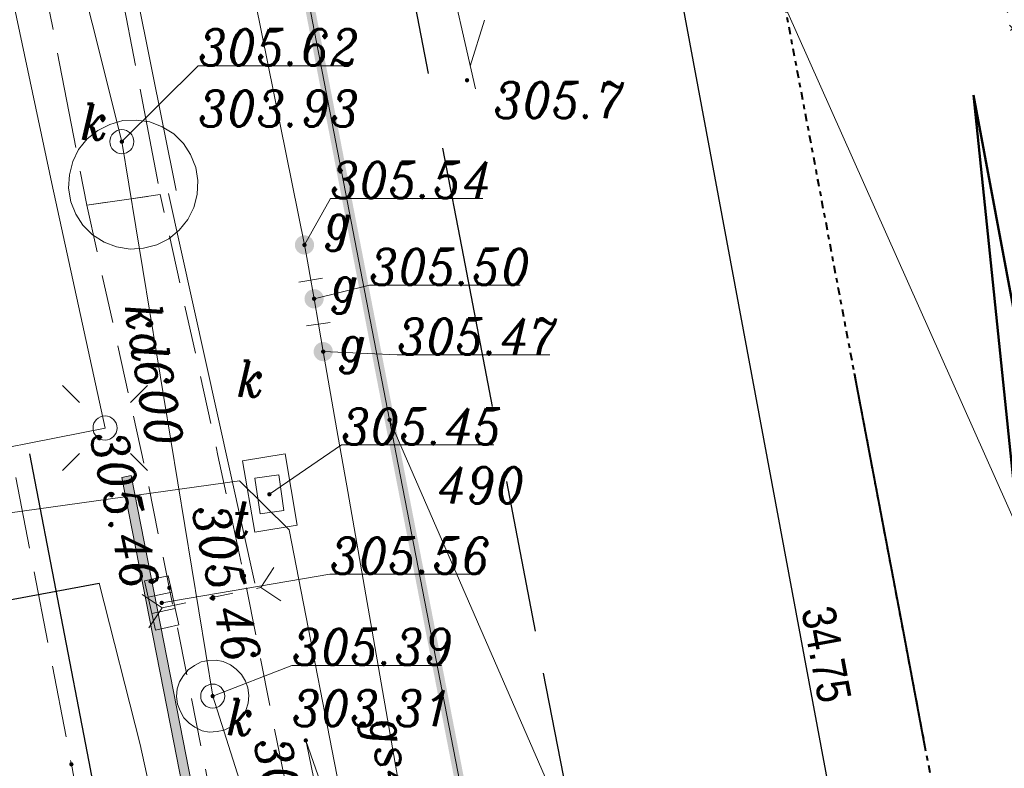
# Model space of a CAD drawing. Extents: x 779 to 3668, y -1329 to 9570.
# Tile 84 of 106: x 2159 to 2179, y -273 to -258. Entities that reach past the tile are written whole.
import ezdxf

# ---------------------------------------------------------------- set-up
doc = ezdxf.new("R2010")
doc.units = 0
for name, pattern in [('1.5_0.5', [2, 1.5, -0.5]), ('BUBZ01-500', [1.75, 1.25, -0.5]), ('CENTER2', [1.125, 0.75, -0.125, 0.125, -0.125]), ('CIĄGłA', [0]), ('DGN Style 4', [0.3202, 0.16, -0.08, 0.0002, -0.08]), ('HIDDEN2', [4.7625, 3.175, -1.5875]), ('ib05_500', [1, 0.5, -0.5]), ('mz1.0_0.5', [1.5, 1, -0.5]), ('mz2.0_0.5', [2.5, 2, -0.5])]:
    doc.linetypes.add(name, pattern=pattern)
for name, color, linetype, lineweight in [('203-punkt graniczny', 7, 'Continuous', 0), ('203-punkt graniczny-Atr103', 7, 'Continuous', 0), ('219-działka ewidencyjna', 7, 'Continuous', 0), ('AGP1_granica_opracow', 7, 'Continuous', 15), ('AGP1_HATCH', 7, 'Continuous', 5), ('BUBZ01', 7, 'Continuous', 0), ('chodnik (powierzchnia)', 7, 'Continuous', 0), ('chodnik (powierzchnia) - ob. projektowany', 7, 'Continuous', 0), ('ekran akustyczny (linia)', 7, 'Continuous', 0), ('jezdnia (powierzchnia)', 7, 'Continuous', 0), ('kanał technologiczny (linia)', 7, 'Continuous', 0), ('komora podziemna - przewód kanalizacyjny (powierzchnia)-SK', 7, 'Continuous', 0), ('komora podziemna - przewód telekomunikacyjny (powierzchnia)-ST', 7, 'Continuous', 0), ('kratka ściekowa (punkt)-SK', 7, 'Continuous', 0), ('krawężnik (linia)', 7, 'Continuous', 0), ('latarnia (punkt)', 7, 'Continuous', 0), ('MPZP', 7, 'Continuous', 0), ('odwodnienie liniowe (linia)-SK', 7, 'Continuous', 0), ('odwodnienie liniowe (linia)-SK-Atr17', 7, 'Continuous', 0), ('przepust (linia)', 7, 'Continuous', 0), ('przepust (linia) - symbol', 7, 'Continuous', 0), ('przewód elektroenergetyczny (linia)-SEPOD', 7, 'Continuous', 0), ('przewód gazowy (linia)-SG', 7, 'Continuous', 0), ('przewód gazowy (linia)-SG-Atr1', 7, 'Continuous', 0), ('przewód kanalizacyjny (linia)-SK', 7, 'Continuous', 0), ('przewód kanalizacyjny (linia)-SK-Atr1', 7, 'Continuous', 0), ('punkt o określonej wysokości (sieć gazowa)-SG', 7, 'Continuous', 0), ('punkt o określonej wysokości (sieć gazowa)-SG-Atr2', 7, 'Continuous', 0), ('punkt o określonej wysokości (sieć kanalizacyjna)-SK', 7, 'Continuous', 0), ('punkt o określonej wysokości (sieć kanalizacyjna)-SK - ob. w budowie', 7, 'Continuous', 0), ('punkt o określonej wysokości (sieć kanalizacyjna)-SK - ob. w budowie-Atr2', 7, 'Continuous', 0), ('punkt o określonej wysokości (sieć kanalizacyjna)-SK - ob. w budowie-Atr3', 7, 'Continuous', 0), ('punkt o określonej wysokości (sieć kanalizacyjna)-SK-Atr2', 7, 'Continuous', 0), ('punkt o określonej wysokości (sieć kanalizacyjna)-SK-Atr3', 7, 'Continuous', 0), ('punkt o określonej wysokości (sieć telekomunikacyjna)-ST', 7, 'Continuous', 0), ('punkt o określonej wysokości (sieć telekomunikacyjna)-ST-Atr2', 7, 'Continuous', 0), ('punkt wysokościowy sztuczny', 7, 'Continuous', 0), ('punkt zmiany cech lub źródła danych o położeniu przewodu (sieć gazowa)-SG', 7, 'Continuous', 0), ('RTPW01', 253, 'Continuous', 0), ('RTPW02', 7, 'Continuous', 0), ('rura ochronna - przewód elektroenergetyczny (linia)-SE', 7, 'Continuous', 0), ('SUPT01', 7, 'Continuous', 0), ('właz okrągły - siec kanalizacyjna (punkt)-SK', 7, 'Continuous', 0), ('właz okrągły - siec kanalizacyjna (punkt)-SK-Atr17', 7, 'Continuous', 0), ('właz prostokątny - siec telekomunikacyjna (punkt)-STPOD', 7, 'Continuous', 0), ('właz prostokątny - siec telekomunikacyjna (punkt)-STPOD-Atr17', 7, 'Continuous', 0), ('zasuwa - siec gazowa (punkt)-SG', 7, 'Continuous', 0), ('zasuwa - siec gazowa (punkt)-SG-Atr17', 7, 'Continuous', 0), ('zz-legenda', 7, 'Continuous', 13), ('zz-skarpy', 92, 'Continuous', 50), ('zz-wypełnienie-chodniki', 142, 'Continuous', 5)]:
    doc.layers.add(name, color=color, linetype=linetype, lineweight=lineweight)
doc.styles.add('ARIAL', font='ARIALN.TTF')
doc.styles.get("Standard").update_dxf_attribs({"font": 'arial.ttf'})
doc.styles.add('Style-ITALIC_1250', font='ITALIC_1250.shx')
doc.dimstyles.new('z1do1', dxfattribs={"dimtxt": 0.7, "dimasz": 0.4, "dimexe": 0.5, "dimexo": 0.5, "dimgap": 0.1, "dimtad": 1, "dimrnd": 0.05, "dimzin": 0, "dimdsep": 46, "dimtxsty": 'ARIAL', "dimcen": 0.09, "dimazin": 0, "dimtfac": 1, "dimtofl": 0, "dimtmove": 0, "dimatfit": 3, "dimfxl": 1, "dimtolj": 1, "dimtzin": 0, "dimarcsym": 0})

# ---------------------------------------------------------------- blocks, each defined once
blk = doc.blocks.new('203')
at = {"linetype": 'Continuous', "lineweight": -2, "ltscale": 10}
h = blk.add_hatch(color=0, dxfattribs=at)
edge = h.paths.add_edge_path()
edge.add_arc((0, 0), 0.45, 0, 360)
blk = doc.blocks.new('US05')
at = {"color": 0, "linetype": 'Continuous', "lineweight": 13, "ltscale": 10}
for p, q in [((-5.25, -2.5), (-5.25, 2.5)), ((-5.25, 2.5), (-1.75, 2.5)), ((-1.75, -2.5), (-1.75, 2.5)), ((-1.75, 2.5), (1.75, 2.5)), ((1.75, -2.5), (1.75, 2.5)), ((1.75, 2.5), (5.25, 2.5)), ((5.25, -2.5), (5.25, 2.5)), ((-5.25, -2.5), (-1.75, -2.5)), ((-1.75, -2.5), (1.75, -2.5)), ((1.75, -2.5), (5.25, -2.5))]:
    blk.add_line(p, q, dxfattribs=at)
blk = doc.blocks.new('PW01_1')
at = {"linetype": 'Continuous', "lineweight": 13, "ltscale": 10}
h = blk.add_hatch(color=0, dxfattribs=at)
edge = h.paths.add_edge_path()
edge.add_arc((0, 0), 0.45, 0, 360)
blk = doc.blocks.new('IB05')
at = {"color": 0, "linetype": 'Continuous', "lineweight": -2, "ltscale": 10}
for q in [(3.54, 3.54), (3.54, -3.54)]:
    blk.add_line((0, 0), q, dxfattribs=at)
blk = doc.blocks.new('US22')
at = {"color": 0, "linetype": 'Continuous', "lineweight": -2, "ltscale": 10}
blk.add_circle((0, 0), 2.5, dxfattribs=at)
blk = doc.blocks.new('US22B')
at = {"color": 0, "linetype": 'Continuous', "lineweight": -2, "ltscale": 10, "flags": 128}
blk.add_lwpolyline([(-3.75, -2.5), (3.75, -2.5), (3.75, 2.5), (-3.75, 2.5), (-3.75, -2.5)], close=True, dxfattribs=at)
blk = doc.blocks.new('PW01')
at = {"linetype": 'Continuous', "lineweight": 13, "ltscale": 10}
h = blk.add_hatch(color=0, dxfattribs=at)
edge = h.paths.add_edge_path()
edge.add_arc((0, 0), 0.45, 0, 360)
blk = doc.blocks.new('US25_1')
at = {"linetype": 'Continuous', "lineweight": 0, "ltscale": 10}
h = blk.add_hatch(color=0, dxfattribs=at)
edge = h.paths.add_edge_path()
edge.add_arc((0, 0), 2, 0, 360)
blk = doc.blocks.new('XX_01')
at = {"color": 0, "linetype": 'Continuous', "lineweight": -2, "ltscale": 10}
blk.add_line((0, -2.5), (0, 2.5), dxfattribs=at)
blk = doc.blocks.new('PW02')
at = {"linetype": 'Continuous', "lineweight": 13, "ltscale": 10}
h = blk.add_hatch(color=0, dxfattribs=at)
edge = h.paths.add_edge_path()
edge.add_arc((0, 0), 0.45, 0, 360)
blk = doc.blocks.new('SM01')
at = {"color": 0, "linetype": 'Continuous', "lineweight": 13, "ltscale": 10}
for p, q in [((-5.3, 5.31), (-8.83, 8.84)), ((5.31, 5.31), (8.84, 8.84)), ((-5.3, -5.3), (-8.83, -8.83)), ((5.31, -5.3), (8.84, -8.83))]:
    blk.add_line(p, q, dxfattribs=at)
blk.add_circle((0, 0), 2.5, dxfattribs=at)
blk = doc.blocks.new('RTPW01')
at = {"layer": 'RTPW01', "linetype": 'Continuous', "lineweight": 13, "true_color": 0x939598}
h = blk.add_hatch(color=252, dxfattribs=at)
edge = h.paths.add_edge_path()
edge.add_arc((0, 0), 0.045, 0, 360)
blk = doc.blocks.new('RTPW02')
at = {"layer": 'RTPW02', "linetype": 'Continuous', "lineweight": 13}
h = blk.add_hatch(color=7, dxfattribs=at)
edge = h.paths.add_edge_path()
edge.add_arc((0, 0), 0.045, 0, 360)
blk = doc.blocks.new('PZT MDCP podkład')
at = {"layer": '219-działka ewidencyjna', "color": 8, "linetype": 'Continuous', "lineweight": 13, "flags": 128}
for points in [[(2102.666, 125.666), (2122.376, 81.446)], [(2100.586, 103.266), (2096.666, 123.556)], [(2100.586, 103.266), (2103.976, 85.786)], [(2100.586, 103.266), (2112.326, 76.306)]]:
    blk.add_lwpolyline(points, dxfattribs=at)
at = {"layer": 'BUBZ01', "color": 8, "linetype": 'BUBZ01-500', "lineweight": 13, "flags": 128}
for points in [[(2112.363, 30.151), (2112.363, 30.151), (2108.065, 49.239), (2104.123, 69.486), (2099.983, 91.106), (2098.843, 96.593)], [(2098.843, 96.593), (2100.711, 91.294), (2105.006, 69.522), (2108.907, 49.77), (2112.363, 30.151)]]:
    blk.add_lwpolyline(points, dxfattribs=at)
at = {"layer": 'chodnik (powierzchnia)', "color": 8, "linetype": 'mz1.0_0.5', "lineweight": 13, "flags": 128}
blk.add_lwpolyline([(2094.286, 107.736), (2095.496, 102.266), (2096.136, 99.116), (2097.046, 94.516), (2101.066, 73.846), (2102.576, 66.006), (2104.166, 58.036), (2105.666, 50.426), (2108.206, 38.126), (2109.856, 30.556), (2110.966, 25.356), (2112.896, 16.946), (2113.376, 16.626), (2113.866, 16.346), (2114.386, 16.096), (2114.916, 15.896), (2115.466, 15.726), (2116.016, 15.596), (2116.586, 15.506), (2117.156, 15.466), (2117.726, 15.456), (2118.296, 15.496), (2118.866, 15.576), (2119.426, 15.696), (2119.966, 15.856), (2120.506, 16.056), (2119.896, 17.836), (2118.716, 17.426), (2117.186, 17.296), (2115.196, 17.896), (2114.046, 18.856), (2112.546, 25.696), (2111.356, 31.136), (2109.736, 38.596), (2107.226, 50.456), (2105.686, 58.476), (2104.126, 66.306), (2102.566, 74.356), (2098.636, 94.616), (2097.546, 100.076), (2097.016, 102.526), (2095.816, 107.956), (2094.286, 107.736)], close=True, dxfattribs=at)
at = {"layer": 'chodnik (powierzchnia) - ob. projektowany', "color": 8, "linetype": 'mz2.0_0.5', "lineweight": 13, "flags": 128}
blk.add_lwpolyline([(2087.05, 145.266), (2087.05, 145.266), (2087.446, 143.206), (2091.006, 124.816), (2094.286, 107.736), (2095.816, 107.956), (2094.336, 115.646), (2092.466, 125.436), (2092.896, 125.466), (2092.886, 125.776), (2092.556, 127.526), (2090.136, 140.136), (2089.025, 145.87), (2089.025, 145.87)], dxfattribs=at)
at = {"layer": 'ekran akustyczny (linia)', "color": 8, "linetype": 'Continuous', "lineweight": 13, "flags": 128}
blk.add_lwpolyline([(2108.938, 32.611), (2105.527, 48.134), (2103.716, 57.467), (2101.986, 66.327), (2099.856, 77.327), (2097.976, 86.916), (2096.096, 96.547), (2095.016, 102.066)], dxfattribs=at)
at = {"layer": 'jezdnia (powierzchnia)', "color": 8, "linetype": '1.5_0.5', "lineweight": 13, "flags": 128}
blk.add_lwpolyline([(2121.58, -17.44), (2121.58, -17.44), (2119.166, -10.314), (2116.966, -3.184), (2116.146, -0.544), (2113.326, 8.386), (2110.936, 17.476), (2110.246, 19.936), (2110.076, 20.316), (2109.986, 20.546), (2109.896, 20.776), (2109.816, 21.006), (2109.746, 21.246), (2109.686, 21.486), (2109.266, 21.386), (2107.936, 26.806), (2105.746, 36.806), (2103.466, 47.496), (2101.776, 56.146), (2099.886, 65.716), (2097.696, 76.946), (2095.716, 86.936), (2093.966, 96.096), (2092.736, 102.466), (2092.306, 104.766), (2077.106, 102.056), (2077.796, 98.156), (2078.256, 95.836), (2079.416, 89.206), (2080.776, 82.376), (2082.496, 73.286), (2083.117, 69.993)], dxfattribs=at)
at = {"layer": 'kanał technologiczny (linia)', "color": 8, "linetype": 'Continuous', "lineweight": 13, "flags": 128}
blk.add_lwpolyline([(2076.829, 99.116), (2097.466, 101.996), (2098.496, 100.976), (2099.736, 94.596), (2102.876, 80.006), (2107.146, 57.576), (2110.276, 41.516), (2112.466, 30.966), (2113.936, 24.136), (2116.446, 18.576), (2123.106, -1.554), (2123.726, -2.874), (2127.703, -15.767)], dxfattribs=at)
at = {"layer": 'komora podziemna - przewód kanalizacyjny (powierzchnia)-SK', "color": 8, "linetype": 'Continuous', "lineweight": 13, "flags": 128}
for points in [[(2096.386, 107.436), (2096.206, 107.216), (2095.996, 107.036), (2095.746, 106.906), (2095.466, 106.836), (2095.186, 106.816), (2094.906, 106.866), (2094.646, 106.966), (2094.406, 107.116), (2094.206, 107.316), (2094.056, 107.546), (2093.956, 107.806), (2093.906, 108.086), (2093.926, 108.366), (2093.996, 108.646), (2094.116, 108.896), (2094.296, 109.116), (2094.516, 109.286), (2094.766, 109.416), (2095.036, 109.496), (2095.316, 109.506), (2095.596, 109.466), (2095.856, 109.366), (2096.096, 109.216), (2096.296, 109.016), (2096.446, 108.786), (2096.556, 108.516), (2096.596, 108.246), (2096.586, 107.956), (2096.516, 107.686), (2096.386, 107.436)], [(2097.586, 97.826), (2097.636, 97.686), (2097.656, 97.526), (2097.646, 97.366), (2097.596, 97.216), (2097.516, 97.086), (2097.416, 96.966), (2097.286, 96.876), (2097.146, 96.806), (2096.996, 96.776), (2096.836, 96.766), (2096.686, 96.796), (2096.536, 96.866), (2096.416, 96.956), (2096.306, 97.066), (2096.226, 97.206), (2096.176, 97.346), (2096.156, 97.506), (2096.166, 97.666), (2096.216, 97.816), (2096.296, 97.946), (2096.396, 98.066), (2096.526, 98.156), (2096.666, 98.226), (2096.816, 98.256), (2096.976, 98.266), (2097.126, 98.236), (2097.276, 98.166), (2097.396, 98.076), (2097.506, 97.966), (2097.586, 97.826)]]:
    blk.add_lwpolyline(points, close=True, dxfattribs=at)
at = {"layer": 'komora podziemna - przewód telekomunikacyjny (powierzchnia)-ST', "color": 8, "linetype": 'Continuous', "lineweight": 13, "flags": 128}
blk.add_lwpolyline([(2097.526, 102.416), (2098.416, 102.556), (2098.666, 101.076), (2097.786, 100.926), (2097.526, 102.416)], close=True, dxfattribs=at)
at = {"layer": 'krawężnik (linia)', "color": 8, "linetype": 'Continuous', "lineweight": 30, "flags": 128}
blk.add_lwpolyline([(2093.096, 102.556), (2094.326, 96.146), (2096.056, 87.026), (2098.076, 77.016), (2100.216, 65.776), (2102.096, 56.296), (2103.816, 47.516), (2106.076, 36.886), (2108.256, 26.916), (2109.346, 22.156)], dxfattribs=at)
at = {"layer": 'MPZP', "color": 8, "linetype": 'DGN Style 4', "lineweight": 40, "flags": 128}
blk.add_lwpolyline([(2134.413, -13.933), (2127.576, 9.996), (2122.802, 37.892), (2105.951, 127.031)], dxfattribs=at)
at = {"layer": 'odwodnienie liniowe (linia)-SK', "color": 8, "linetype": 'Continuous', "lineweight": 13}
for p, q in [((2096.146, 108.036), (2092.666, 125.376)), ((2097.786, 99.866), (2095.986, 107.976))]:
    blk.add_line(p, q, dxfattribs=at)
at = {"layer": 'przepust (linia)', "color": 8, "linetype": 'ib05_500', "lineweight": 13, "flags": 128}
blk.add_lwpolyline([(2095.856, 99.356), (2097.906, 99.776)], dxfattribs=at)
at = {"layer": 'przewód elektroenergetyczny (linia)-SEPOD', "color": 8, "linetype": 'Continuous', "lineweight": 13, "flags": 128}
for points in [[(2085.91, 144.917), (2088.426, 132.326), (2093.556, 108.186), (2094.666, 103.096), (2076.735, 99.552)], [(2095.676, 95.236), (2095.396, 96.506), (2094.546, 99.866), (2077.358, 96.668)]]:
    blk.add_lwpolyline(points, dxfattribs=at)
at = {"layer": 'przewód gazowy (linia)-SG', "color": 8, "linetype": 'Continuous', "lineweight": 13, "flags": 128}
for points in [[(2094.318, 147.489), (2094.796, 144.586), (2094.846, 141.716), (2095.656, 135.506), (2096.056, 132.886), (2096.236, 124.576), (2096.896, 117.076), (2097.416, 113.846), (2098.816, 106.906)], [(2098.816, 106.906), (2098.876, 106.566), (2098.946, 106.176), (2099.016, 105.786), (2099.106, 105.256)], [(2101.076, 93.966), (2099.716, 101.776), (2099.486, 103.056), (2099.206, 104.686), (2099.106, 105.256)]]:
    blk.add_lwpolyline(points, dxfattribs=at)
at = {"layer": 'przewód kanalizacyjny (linia)-SK', "color": 8, "linetype": 'Continuous', "lineweight": 13, "flags": 128}
for points in [[(2096.906, 97.516), (2095.016, 109.056), (2093.166, 116.456)], [(2096.906, 97.516), (2099.006, 90.916), (2103.716, 66.756), (2106.696, 52.086), (2109.736, 37.906)]]:
    blk.add_lwpolyline(points, dxfattribs=at)
at = {"layer": 'punkt o określonej wysokości (sieć gazowa)-SG-Atr2', "color": 8, "lineweight": 13, "flags": 128}
for points in [[(2098.816, 106.906), (2099.356, 107.876), (2102.529, 107.876)], [(2099.016, 105.786), (2100.166, 106.066), (2103.301, 106.066)], [(2099.206, 104.686), (2100.746, 104.616), (2103.924, 104.616)]]:
    blk.add_lwpolyline(points, dxfattribs=at)
at = {"layer": 'punkt o określonej wysokości (sieć kanalizacyjna)-SK - ob. w budowie-Atr2', "color": 8, "lineweight": 13, "flags": 128}
blk.add_lwpolyline([(2095.016, 109.056), (2096.606, 110.636), (2099.715, 110.636)], dxfattribs=at)
at = {"layer": 'punkt o określonej wysokości (sieć kanalizacyjna)-SK-Atr2', "color": 8, "lineweight": 13, "flags": 128}
for points in [[(2095.846, 99.456), (2099.346, 100.056), (2102.455, 100.056)], [(2096.906, 97.516), (2098.556, 98.156), (2101.665, 98.156)]]:
    blk.add_lwpolyline(points, dxfattribs=at)
at = {"layer": 'punkt o określonej wysokości (sieć telekomunikacyjna)-ST-Atr2', "color": 8, "lineweight": 13, "flags": 128}
blk.add_lwpolyline([(2098.086, 101.716), (2099.586, 102.746), (2102.759, 102.746)], dxfattribs=at)
at = {"layer": 'rura ochronna - przewód elektroenergetyczny (linia)-SE', "color": 8, "linetype": 'Continuous', "lineweight": 30, "flags": 128}
blk.add_lwpolyline([(2077.358, 96.668), (2094.546, 99.866)], dxfattribs=at)
at = {"layer": 'SUPT01', "color": 8, "linetype": 'Continuous', "lineweight": 13}
for p, q in [((2102.371, 110.157), (2101.262, 115.033)), ((2102.559, 111.584), (2102.263, 110.629))]:
    blk.add_line(p, q, dxfattribs=at)
at = {"layer": '203-punkt graniczny', "color": 8, "linetype": 'Continuous', "lineweight": 13, "xscale": 0.1, "yscale": 0.1, "zscale": 0.1}
blk.add_blockref('203', (2100.586, 103.266), dxfattribs=at)
at = {"layer": 'kratka ściekowa (punkt)-SK', "color": 8, "linetype": 'Continuous', "lineweight": 13, "xscale": 0.1000000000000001, "yscale": 0.1000000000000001, "zscale": 0.1000000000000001, "rotation": 282.295}
blk.add_blockref('US05', (2095.846, 99.456), dxfattribs=at)
at = {"layer": 'latarnia (punkt)', "color": 8, "linetype": 'Continuous', "lineweight": 13, "xscale": 0.1, "yscale": 0.1, "zscale": 0.1}
blk.add_blockref('SM01', (2094.666, 103.096), dxfattribs=at)
at = {"layer": 'przepust (linia) - symbol', "color": 8, "linetype": 'Continuous', "lineweight": 13}
for p, xscale, yscale, zscale, rotation in [((2097.906, 99.776), 0.1, 0.1, 0.1, 11.57799999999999), ((2095.856, 99.356), 0.1000000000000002, 0.1000000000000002, 0.1000000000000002, 191.578)]:
    blk.add_blockref('IB05', p, dxfattribs=dict(at, xscale=xscale, yscale=yscale, zscale=zscale, rotation=rotation))
at = {"layer": 'punkt o określonej wysokości (sieć gazowa)-SG', "color": 8, "linetype": 'Continuous', "lineweight": 13, "xscale": 0.1, "yscale": 0.1, "zscale": 0.1}
for p in [(2098.816, 106.906), (2099.016, 105.786), (2099.206, 104.686)]:
    blk.add_blockref('PW01_1', p, dxfattribs=at)
at = {"layer": 'punkt o określonej wysokości (sieć kanalizacyjna)-SK', "color": 8, "linetype": 'Continuous', "lineweight": 13, "xscale": 0.1, "yscale": 0.1, "zscale": 0.1}
for p in [(2095.846, 99.456), (2096.906, 97.516)]:
    blk.add_blockref('PW01_1', p, dxfattribs=at)
at = {"layer": 'punkt o określonej wysokości (sieć kanalizacyjna)-SK - ob. w budowie', "color": 8, "linetype": 'Continuous', "lineweight": 13, "xscale": 0.1, "yscale": 0.1, "zscale": 0.1}
blk.add_blockref('PW01_1', (2095.016, 109.056), dxfattribs=at)
at = {"layer": 'punkt o określonej wysokości (sieć telekomunikacyjna)-ST', "color": 8, "linetype": 'Continuous', "lineweight": 13, "xscale": 0.1, "yscale": 0.1, "zscale": 0.1}
blk.add_blockref('PW01', (2098.086, 101.716), dxfattribs=at)
at = {"layer": 'punkt wysokościowy sztuczny', "color": 8, "linetype": 'Continuous', "lineweight": 13, "xscale": 0.1, "yscale": 0.1, "zscale": 0.1}
blk.add_blockref('PW02', (2093.966, 96.096), dxfattribs=at)
at = {"layer": 'punkt zmiany cech lub źródła danych o położeniu przewodu (sieć gazowa)-SG', "color": 8, "linetype": 'Continuous', "lineweight": 13}
for p, xscale, yscale, zscale, rotation in [((2098.946, 106.176), 0.1000000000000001, 0.1000000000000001, 0.1000000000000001, 279.462), ((2099.106, 105.256), 0.09999999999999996, 0.09999999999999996, 0.09999999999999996, 277.9069999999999)]:
    blk.add_blockref('XX_01', p, dxfattribs=dict(at, xscale=xscale, yscale=yscale, zscale=zscale, rotation=rotation))
at = {"layer": 'RTPW01', "color": 8, "linetype": 'Continuous', "lineweight": 13}
for p in [(2102.198, 110.334), (2098.843, 96.593)]:
    blk.add_blockref('RTPW01', p, dxfattribs=at)
at = {"layer": 'RTPW02', "color": 8, "linetype": 'Continuous', "lineweight": 13}
for p in [(2097.558, 100.017), (2096.004, 99.77)]:
    blk.add_blockref('RTPW02', p, dxfattribs=at)
at = {"layer": 'właz okrągły - siec kanalizacyjna (punkt)-SK', "color": 8, "linetype": 'Continuous', "lineweight": 13, "xscale": 0.1, "yscale": 0.1, "zscale": 0.1}
for p in [(2095.016, 109.056), (2096.906, 97.516)]:
    blk.add_blockref('US22', p, dxfattribs=at)
at = {"layer": 'właz prostokątny - siec telekomunikacyjna (punkt)-STPOD', "color": 8, "linetype": 'Continuous', "lineweight": 13, "xscale": 0.1, "yscale": 0.1, "zscale": 0.1, "rotation": 98.01699999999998}
blk.add_blockref('US22B', (2098.086, 101.716), dxfattribs=at)
at = {"layer": 'zasuwa - siec gazowa (punkt)-SG', "color": 8, "linetype": 'Continuous', "lineweight": 13, "xscale": 0.1, "yscale": 0.1, "zscale": 0.1}
for p in [(2098.816, 106.906), (2099.016, 105.786), (2099.206, 104.686)]:
    blk.add_blockref('US25_1', p, dxfattribs=at)
at = {"layer": '203-punkt graniczny-Atr103', "color": 8, "lineweight": 13, "insert": (2101.583, 101.528), "char_height": 0.75, "attachment_point": 7, "line_spacing_factor": 0.6}
blk.add_mtext('\\FITALIC_1250;\\H1x;\\W0.9;490', dxfattribs=at)
at = {"layer": 'odwodnienie liniowe (linia)-SK-Atr17', "color": 8, "lineweight": 13, "insert": (2097.406, 103.746), "char_height": 0.75, "attachment_point": 7, "line_spacing_factor": 0.6}
blk.add_mtext('\\FITALIC_1250;\\H1x;\\W0.9;k', dxfattribs=at)
at = {"layer": 'przewód gazowy (linia)-SG-Atr1', "color": 8, "lineweight": 13, "insert": (2100.413, 97.055), "char_height": 0.75, "attachment_point": 4, "rotation": 279.878, "line_spacing_factor": 0.6}
blk.add_mtext('\\FITALIC_1250;\\H1x;\\W0.9;gs400', dxfattribs=at)
at = {"layer": 'przewód kanalizacyjny (linia)-SK-Atr1', "color": 8, "lineweight": 13, "insert": (2095.443, 105.696), "char_height": 0.75, "attachment_point": 4, "rotation": 279.301, "line_spacing_factor": 0.6}
blk.add_mtext('\\FITALIC_1250;\\H1x;\\W0.9;kd600', dxfattribs=at)
at = {"layer": 'punkt o określonej wysokości (sieć gazowa)-SG-Atr2', "color": 8, "lineweight": 13, "char_height": 0.75, "attachment_point": 7, "line_spacing_factor": 0.6}
for s, insert in [('\\FITALIC_1250;\\H1x;\\W0.9;305.54', (2099.356, 107.883)), ('\\FITALIC_1250;\\H1x;\\W0.9;305.50', (2100.166, 106.074)), ('\\FITALIC_1250;\\H1x;\\W0.9;305.47', (2100.746, 104.624))]:
    blk.add_mtext(s, dxfattribs=dict(at, insert=insert))
at = {"layer": 'punkt o określonej wysokości (sieć kanalizacyjna)-SK - ob. w budowie-Atr2', "color": 8, "lineweight": 13, "insert": (2096.606, 110.644), "char_height": 0.75, "attachment_point": 7, "line_spacing_factor": 0.6}
blk.add_mtext('\\FITALIC_1250;\\H1x;\\W0.9;305.62', dxfattribs=at)
at = {"layer": 'punkt o określonej wysokości (sieć kanalizacyjna)-SK - ob. w budowie-Atr3', "color": 8, "lineweight": 13, "insert": (2096.606, 109.369), "char_height": 0.75, "attachment_point": 7, "line_spacing_factor": 0.6}
blk.add_mtext('\\FITALIC_1250;\\H1x;\\W0.9;303.93', dxfattribs=at)
at = {"layer": 'punkt o określonej wysokości (sieć kanalizacyjna)-SK-Atr2', "color": 8, "lineweight": 13, "char_height": 0.75, "attachment_point": 7, "line_spacing_factor": 0.6}
for s, insert in [('\\FITALIC_1250;\\H1x;\\W0.9;305.56', (2099.346, 100.064)), ('\\FITALIC_1250;\\H1x;\\W0.9;305.39', (2098.556, 98.164))]:
    blk.add_mtext(s, dxfattribs=dict(at, insert=insert))
at = {"layer": 'punkt o określonej wysokości (sieć kanalizacyjna)-SK-Atr3', "color": 8, "lineweight": 13, "insert": (2098.556, 96.888), "char_height": 0.75, "attachment_point": 7, "line_spacing_factor": 0.6}
blk.add_mtext('\\FITALIC_1250;\\H1x;\\W0.9;303.31', dxfattribs=at)
at = {"layer": 'punkt o określonej wysokości (sieć telekomunikacyjna)-ST-Atr2', "color": 8, "lineweight": 13, "insert": (2099.586, 102.754), "char_height": 0.75, "attachment_point": 7, "line_spacing_factor": 0.6}
blk.add_mtext('\\FITALIC_1250;\\H1x;\\W0.9;305.45', dxfattribs=at)
at = {"layer": 'RTPW01', "color": 8, "linetype": 'Continuous', "lineweight": 13, "style": 'Style-ITALIC_1250', "width": 0.9}
blk.add_text('305.7', height=0.75, dxfattribs=at).set_placement((2102.751, 109.546))
blk.add_text('305.4', height=0.75, rotation=282.233, dxfattribs=at).set_placement((2097.761, 96.57))
at = {"layer": 'RTPW02', "color": 8, "linetype": 'Continuous', "lineweight": 13, "style": 'Style-ITALIC_1250', "width": 0.9}
for p in [(2094.353, 102.944), (2096.472, 101.42)]:
    blk.add_text('305.46', height=0.75, rotation=282.233, dxfattribs=at).set_placement(p)
at = {"layer": 'właz okrągły - siec kanalizacyjna (punkt)-SK-Atr17', "color": 8, "lineweight": 13, "char_height": 0.75, "attachment_point": 7, "line_spacing_factor": 0.6}
for insert in [(2094.156, 109.096), (2097.191, 96.7)]:
    blk.add_mtext('\\FITALIC_1250;\\H1x;\\W0.9;k', dxfattribs=dict(at, insert=insert))
at = {"layer": 'właz prostokątny - siec telekomunikacyjna (punkt)-STPOD-Atr17', "color": 8, "lineweight": 13, "insert": (2097.296, 100.816), "char_height": 0.75, "attachment_point": 7, "line_spacing_factor": 0.6}
blk.add_mtext('\\FITALIC_1250;\\H1x;\\W0.9;t', dxfattribs=at)
at = {"layer": 'zasuwa - siec gazowa (punkt)-SG-Atr17', "color": 8, "lineweight": 13, "char_height": 0.75, "attachment_point": 7, "line_spacing_factor": 0.6}
for insert in [(2099.246, 106.786), (2099.376, 105.476), (2099.536, 104.236)]:
    blk.add_mtext('\\FITALIC_1250;\\H1x;\\W0.9;g', dxfattribs=dict(at, insert=insert))
blk = doc.blocks.new('*D1421')
at = {"layer": 'Defpoints', "color": 0, "transparency": 16777216}
for p in [(2178.489, -252.545), (2172, -253.754), (2184.856, -286.727)]:
    blk.add_point(p, dxfattribs=at)
at = {"layer": 'zz-legenda', "color": 0, "lineweight": -2, "transparency": 16777216}
for p, q in [((2177.997, -252.637), (2171.508, -253.845)), ((2178.294, -287.543), (2172.073, -254.147)), ((2184.364, -286.819), (2177.875, -288.027))]:
    blk.add_line(p, q, dxfattribs=at)
at = {"layer": 'zz-legenda', "color": 0, "transparency": 16777216}
for points in [[(2172.139, -254.135), (2172.008, -254.159), (2172, -253.754)], [(2178.359, -287.53), (2178.228, -287.555), (2178.367, -287.936)]]:
    blk.add_solid(points, dxfattribs=at)
at = {"layer": 'zz-legenda', "color": 0, "transparency": 16777216, "insert": (2175.633, -270.761), "char_height": 0.7, "attachment_point": 5, "rotation": 280.5514, "style": 'ARIAL'}
blk.add_mtext('\\A1;34.75', dxfattribs=at)

msp = doc.modelspace()

# ---------------------------------------------------------------- hatches: boundary and pattern name
at = {"layer": 'AGP1_HATCH', "true_color": 0xf8991e, "transparency": 33554579}
h = msp.add_hatch(color=30, dxfattribs=at)
h.dxf.hatch_style = 1
h.paths.add_polyline_path([(2160.975, -267.08), (2162.055, -272.6), (2163.935, -282.23), (2165.815, -291.82), (2167.945, -302.82), (2169.675, -311.68), (2171.485, -321.013), (2174.896, -336.536), (2175.091, -336.493), (2171.681, -320.972), (2169.871, -311.642), (2168.141, -302.782), (2166.011, -291.782), (2164.131, -282.192), (2162.251, -272.562), (2161.171, -267.042)])
at = {"layer": 'zz-wypełnienie-chodniki'}
h = msp.add_hatch(dxfattribs=at)
h.set_pattern_fill('ANSI37', color=256, scale=0.1, style=0)
edge = h.paths.add_edge_path()
edge.add_arc((2213.798, -338.871), 2.633, 240.8317, 270.2907, ccw=False)
edge.add_arc((2214.308, -338.312), 3.373, 200.4117, 237.8983, ccw=False)
edge.add_arc((2368.544, -287.686), 165.704, 197.78063, 198.21758, ccw=False)
edge.add_arc((2214.562, -337.058), 4, 112.3008, 197.8899, ccw=False)
edge.add_line((2213.044, -333.358), (2216.905, -332.05))
edge.add_arc((2211.041, -315.811), 17.265, 289.857, 321.7648)
edge.add_arc((2212.625, -317.085), 15.232, 321.8391, 367.187)
edge.add_line((2227.737, -315.179), (2223.088, -291.385))
edge.add_line((2223.088, -291.385), (2221.238, -285.323))
edge.add_line((2221.238, -285.323), (2217.65, -275.293))
edge.add_line((2217.65, -275.293), (2210.524, -257.217))
edge.add_line((2210.524, -257.217), (2206.575, -247.203))
edge.add_line((2206.575, -247.203), (2206.242, -246.357))
edge.add_arc((2201.59, -248.192), 5.001, 21.5279, 100.5413)
edge.add_line((2200.675, -243.276), (2200.542, -243.3))
edge.add_line((2200.542, -243.3), (2178.547, -247.397))
edge.add_line((2178.547, -247.397), (2187.813, -297.142))
edge.add_line((2187.813, -297.142), (2191.516, -296.452))
edge.add_arc((2191.648, -297.648), 1.203, -19.9619, 96.3072, ccw=False)
edge.add_arc((2192.309, -297.887), 0.5, 317.2271, 339.9615, ccw=False)
edge.add_arc((2197.626, -302.806), 6.744, 137.2271, 184.4632)
edge.add_line((2190.903, -303.331), (2191.261, -305.647))
edge.add_line((2191.261, -305.647), (2192.319, -311.358))
edge.add_line((2192.319, -311.358), (2193.162, -315.902))
edge.add_line((2193.162, -315.902), (2195.318, -325.837))
edge.add_arc((2210.401, -321.909), 15.586, 194.5951, 204.2785)
edge.add_arc((2203.598, -324.846), 8.178, 205.1212, 225.4637)
edge.add_line((2197.862, -330.675), (2200.293, -333.092))
edge.add_arc((2194.588, -338.265), 7.702, 27.1145, 42.1999, ccw=False)
edge.add_line((2201.443, -334.755), (2202.535, -337.305))
edge.add_arc((2196.295, -339.134), 6.503, -2.9609, 16.3405, ccw=False)
edge.add_arc((2184.659, -337.354), 18.253, 344.7004, 353.3418, ccw=False)
edge.add_line((2202.265, -342.17), (2201.975, -343.22))
edge.add_arc((2192.413, -339.706), 10.187, 310.1754, 339.8225, ccw=False)
edge.add_line((2198.985, -347.49), (2198.507, -347.682))
edge.add_arc((2192.413, -339.706), 10.037, 307.382, 339.7888)
edge.add_arc((2172.677, -334.532), 30.409, 343.4897, 347.8328)
edge.add_arc((2184.654, -337.353), 18.108, 348.5707, 353.3645)
edge.add_arc((2196.212, -339.143), 6.436, 357.3081, 376.0488)
edge.add_line((2202.397, -337.364), (2201.307, -334.819))
edge.add_arc((2198.581, -335.504), 2.812, 14.1144, 55.2095)
edge.add_line((2200.185, -333.195), (2197.757, -330.782))
edge.add_arc((2203.598, -324.846), 8.328, 205.1136, 225.4611, ccw=False)
edge.add_arc((2210.401, -321.909), 15.736, 194.5839, 204.2825, ccw=False)
edge.add_line((2195.172, -325.872), (2193.015, -315.931))
edge.add_line((2193.015, -315.931), (2192.139, -311.239))
edge.add_line((2192.139, -311.239), (2189.469, -311.736))
edge.add_line((2189.469, -311.736), (2188.434, -306.334))
edge.add_line((2188.434, -306.334), (2191.142, -305.83))
edge.add_line((2191.142, -305.83), (2190.754, -303.349))
edge.add_arc((2197.626, -302.806), 6.894, 137.4766, 184.5106, ccw=False)
edge.add_arc((2192.177, -297.809), 0.5, 317.4766, 342.905)
edge.add_arc((2191.651, -297.647), 1.05, 342.905, 381.532)
edge.add_line((2192.628, -297.262), (2185.882, -298.518))
edge.add_line((2185.882, -298.518), (2183.725, -286.938))
edge.add_line((2183.725, -286.938), (2184.856, -286.727))
edge.add_line((2184.856, -286.727), (2177.536, -247.433))
edge.add_line((2177.536, -247.433), (2178.519, -247.25))
edge.add_line((2178.519, -247.25), (2200.529, -243.15))
edge.add_line((2200.529, -243.15), (2200.649, -243.128))
edge.add_arc((2201.59, -248.191), 5.151, 21.5199, 100.5252, ccw=False)
edge.add_line((2206.381, -246.302), (2206.71, -247.137))
edge.add_line((2206.71, -247.137), (2210.67, -257.181))
edge.add_line((2210.67, -257.181), (2214.426, -266.706))
edge.add_line((2214.426, -266.706), (2215.04, -266.464))
edge.add_line((2215.04, -266.464), (2215.649, -268.008))
edge.add_line((2215.649, -268.008), (2215.035, -268.25))
edge.add_line((2215.035, -268.25), (2217.79, -275.238))
edge.add_line((2217.79, -275.238), (2221.381, -285.279))
edge.add_line((2221.381, -285.279), (2223.235, -291.356))
edge.add_line((2223.235, -291.356), (2227.886, -315.161))
edge.add_arc((2212.625, -317.085), 15.382, -38.1613, 7.187, ccw=False)
edge.add_arc((2211.041, -315.811), 17.415, 289.8521, 321.7651, ccw=False)
edge.add_line((2216.955, -332.191), (2213.092, -333.5))
edge.add_arc((2214.529, -337.043), 3.823, 112.068, 198.2671)
edge.add_line((2210.898, -338.241), (2211.287, -339.437))
edge.add_arc((2213.748, -338.622), 2.593, 198.3194, 219.5312)
edge.add_arc((2213.798, -338.871), 2.483, 214.3489, 282.1486)
edge.add_line((2214.321, -341.298), (2213.812, -341.504))

# ---------------------------------------------------------------- linework, layer by layer
at = {"color": 3, "linetype": 'HIDDEN2', "lineweight": 30}
msp.add_lwpolyline([(2164.038, -241.525), (2168.084, -262.485), (2169.744, -271.154), (2173.465, -290.261), (2177.539, -311.032)], dxfattribs=at)
at = {"color": 18, "linetype": 'CIĄGłA', "lineweight": 5, "true_color": 0x000000}
msp.add_lwpolyline([(2160.975, -267.08), (2162.055, -272.6), (2163.935, -282.23), (2165.815, -291.82), (2167.945, -302.82), (2169.675, -311.68), (2171.485, -321.013), (2174.896, -336.536), (2175.091, -336.493), (2171.681, -320.972), (2169.871, -311.642), (2168.141, -302.782), (2166.011, -291.782), (2164.131, -282.192), (2162.251, -272.562), (2161.171, -267.042)], close=True, dxfattribs=at)
at = {"layer": 'AGP1_granica_opracow', "color": 5, "linetype": 'CENTER2', "lineweight": 9, "ltscale": 5, "const_width": 0.2}
msp.add_lwpolyline([(2207.465, -246.73), (2201.155, -232.06), (2168.625, -243.48), (2167.595, -243.84), (2162.625, -245.59), (2166.545, -265.88), (2169.935, -283.36)], dxfattribs=at)
at = {"layer": 'MPZP', "color": 202, "linetype": 'DGN Style 4', "lineweight": 40, "ltscale": 50, "true_color": 0x8a2be2, "flags": 128}
msp.add_lwpolyline([(2200.372, -383.08), (2193.535, -359.15), (2193.105, -356.636), (2192.746, -354.538), (2192.059, -350.529), (2190.677, -342.454), (2189.38, -334.871), (2188.761, -331.255), (2187.435, -324.24), (2186.914, -321.488), (2185.885, -316.043), (2185.166, -312.24), (2184.596, -309.227), (2183.438, -303.098), (2182.811, -299.782), (2181.653, -293.656), (2180.562, -287.887), (2179.674, -283.19), (2178.869, -278.928), (2178.09, -274.807), (2177.235, -270.285), (2175.348, -260.303), (2173.578, -250.94), (2171.611, -240.426), (2170.809, -235.899), (2167.877, -219.333)], dxfattribs=at)
at = {"layer": 'zz-skarpy'}
for p, q in [((2178.697, -259.126), (2183.406, -284.404)), ((2179.951, -271.32), (2178.697, -259.126))]:
    msp.add_line(p, q, dxfattribs=at)

# ---------------------------------------------------------------- block references
at = {"layer": 'kanał technologiczny (linia)', "color": 18, "linetype": 'CIĄGłA', "lineweight": 5, "true_color": 0x000000}
msp.add_blockref('PZT MDCP podkład', (65.959, -369.147), dxfattribs=at)

# ---------------------------------------------------------------- dimensions: what is measured, and where the dimension line sits
at = {"layer": 'zz-legenda'}
dim = msp.add_aligned_dim(p1=(2184.856, -286.727), p2=(2178.489, -252.545), distance=6.6, dimstyle='z1do1', dxfattribs=at)
dim.commit()
dim.dimension.update_dxf_attribs({"geometry": '*D1421', "text_midpoint": (2175.633, -270.761)})

doc.saveas('drawing.dxf')
